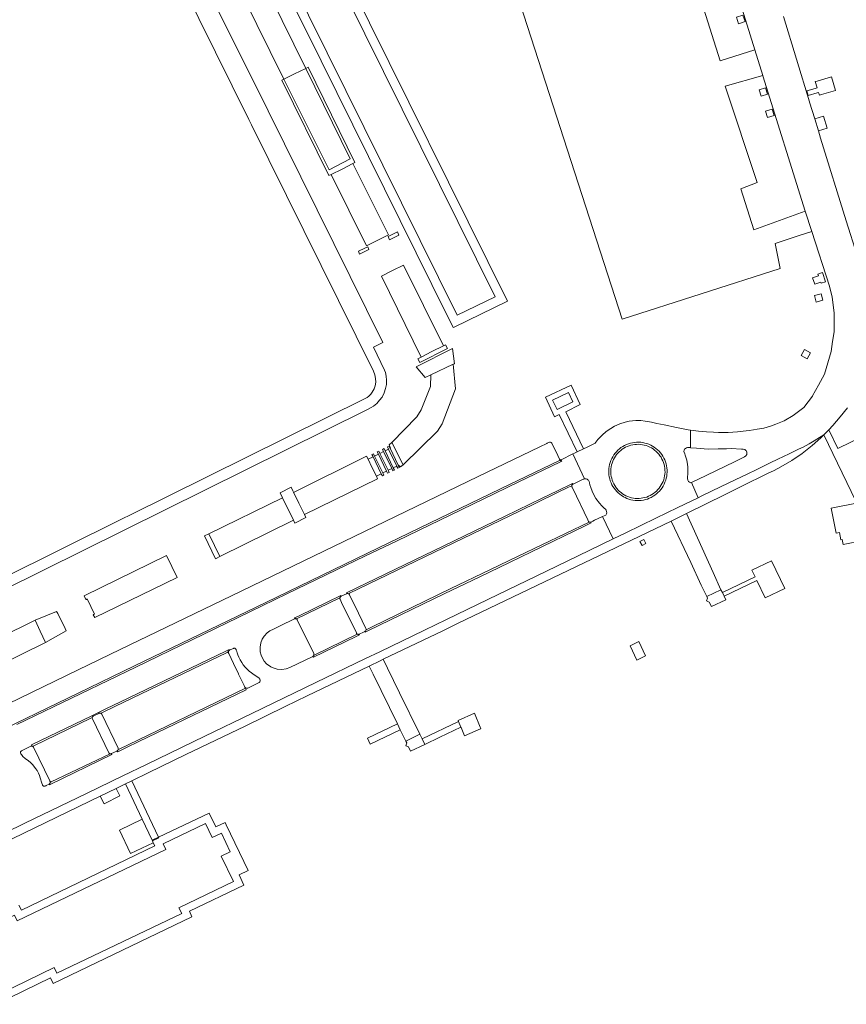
# Model space of a CAD drawing. Extents: x 148869 to 161638, y 453607 to 469810.
# Tile 94 of 256: x 152200 to 152398, y 461601 to 461837. Entities that reach past the tile are written whole.
import ezdxf

# ---------------------------------------------------------------- set-up
doc = ezdxf.new("R2010")
doc.units = 0
for name, color, linetype, lineweight in [('B-RO-VH-VERHARDING_GESLOTEN-GV', 251, 'CONTINUOUS', 18), ('B-RO-VH-VERHARDING_HALFVERHARDING-GV', 251, 'CONTINUOUS', 18), ('B-RO-VH-VERHARDING_OPEN-GV', 251, 'CONTINUOUS', 18)]:
    doc.layers.add(name, color=color, linetype=linetype, lineweight=lineweight)

msp = doc.modelspace()

# ---------------------------------------------------------------- linework, layer by layer
at = {"layer": 'B-RO-VH-VERHARDING_GESLOTEN-GV', "flags": 128}
for points in [[(152266.12, 461824.2), (152268.78, 461825.51), (152246.05, 461871.77), (152240.73, 461869.12), (152263.53, 461822.92)], [(152288.64, 461785.56), (152280.09, 461802.66), (152277.48, 461801.35), (152274.91, 461800.05), (152283.39, 461782.95)], [(152291.14, 461785.53), (152290.76, 461786.32), (152290.35, 461786.07), (152288.54, 461785.15), (152288.9, 461784.4)], [(152283.93, 461782.04), (152283.64, 461782.72), (152281.76, 461781.82), (152281.4, 461781.65), (152281.7, 461780.96)], [(152299.03, 461757.58), (152301.81, 461758.97), (152292.21, 461778.28), (152289.62, 461777), (152286.99, 461775.69), (152296.43, 461756.27)], [(152300.39, 461738.52), (152301.47, 461740.22), (152304.67, 461748.66), (152304.17, 461754.53), (152298.81, 461751.99), (152298.68, 461749.23), (152296.5, 461743.63), (152295.46, 461741.94), (152289.46, 461735.81), (152292.13, 461730.45)], [(152361.11, 461738.74), (152360.55, 461738.81), (152357.74, 461739.34), (152354.73, 461739.99), (152353.03, 461740.35), (152351.71, 461740.64), (152350.23, 461740.92), (152349.16, 461741.03), (152347.98, 461741.04), (152346.39, 461740.88), (152345.41, 461740.66), (152345.39, 461740.66), (152344.16, 461740.27), (152342.86, 461739.69), (152341.95, 461739.17), (152340.86, 461738.39), (152339.92, 461737.57), (152339.34, 461736.95), (152338.87, 461736.47), (152338.39, 461735.82), (152338.19, 461735.61), (152337.89, 461735.46), (152337.42, 461735.24), (152336.9, 461734.99), (152336.31, 461734.7), (152335.38, 461734.25), (152333.87, 461733.52), (152333.24, 461733.21), (152332.86, 461733.03), (152335.64, 461727.06), (152335.87, 461727.08), (152336.05, 461727.06), (152336.3, 461726.98), (152336.48, 461726.86), (152336.62, 461726.74), (152336.71, 461726.62), (152336.76, 461726.41), (152336.83, 461726.08), (152336.94, 461725.65), (152337.14, 461725.01), (152337.14, 461725), (152337.47, 461724.14), (152337.82, 461723.41), (152338.4, 461722.38), (152339.27, 461721.2), (152339.81, 461720.59), (152340.36, 461720.05), (152340.66, 461719.79), (152340.86, 461719.52), (152340.96, 461719.24), (152340.98, 461718.94), (152340.9, 461718.66), (152340.73, 461718.39), (152339.99, 461718.06), (152342.52, 461712.66), (152345.56, 461714.13), (152352.76, 461717.62), (152358.05, 461720.17), (152362.89, 461722.5), (152361.29, 461726.15), (152361.18, 461726.1), (152360.8, 461726.25), (152360.57, 461726.46), (152360.4, 461726.75), (152360.35, 461727.14), (152360.39, 461727.52), (152360.44, 461728.22), (152360.46, 461729.14), (152360.42, 461729.91), (152360.35, 461730.51), (152360.19, 461731.52), (152359.89, 461732.51), (152359.89, 461732.51), (152359.8, 461732.77), (152359.7, 461733.08), (152359.47, 461733.65), (152359.52, 461733.91), (152359.65, 461734.17), (152359.85, 461734.38), (152360.09, 461734.53), (152360.33, 461734.59), (152360.57, 461734.6), (152361.06, 461734.55), (152361.11, 461734.54)], [(152292.13, 461730.45), (152289.46, 461735.81), (152288.77, 461735.19), (152289.08, 461734.42), (152289.02, 461734.39), (152290.99, 461730.32), (152291.05, 461730.35), (152291.47, 461729.92)], [(152350.6, 461735.52), (152350.12, 461735.65), (152349.63, 461735.75), (152349.14, 461735.82), (152349.13, 461735.82), (152348.63, 461735.85), (152348.13, 461735.84), (152347.64, 461735.8), (152347.14, 461735.73), (152346.65, 461735.61), (152346.18, 461735.47), (152345.71, 461735.29), (152345.26, 461735.08), (152344.82, 461734.83), (152344.4, 461734.56), (152344.01, 461734.25), (152343.63, 461733.92), (152343.3, 461733.58), (152342.98, 461733.21), (152342.97, 461733.2), (152342.67, 461732.79), (152342.41, 461732.37), (152342.17, 461731.93), (152341.98, 461731.49), (152341.97, 461731.47), (152341.8, 461731), (152341.66, 461730.52), (152341.56, 461730.03), (152341.49, 461729.54), (152341.46, 461729.04), (152341.47, 461728.54), (152341.51, 461728.04), (152341.58, 461727.55), (152341.69, 461727.06), (152341.84, 461726.58), (152342.02, 461726.11), (152342.23, 461725.66), (152342.47, 461725.22), (152342.75, 461724.81), (152343.05, 461724.41), (152343.38, 461724.03), (152343.74, 461723.68), (152343.75, 461723.67), (152344.12, 461723.36), (152344.52, 461723.06), (152344.94, 461722.8), (152344.97, 461722.78), (152345.39, 461722.56), (152345.84, 461722.36), (152346.31, 461722.19), (152346.79, 461722.05), (152347.28, 461721.95), (152347.78, 461721.89), (152348.28, 461721.85), (152348.78, 461721.86), (152349.27, 461721.9), (152349.77, 461721.97), (152350.26, 461722.09), (152350.73, 461722.23), (152351.2, 461722.41), (152351.65, 461722.62), (152352.09, 461722.87), (152352.51, 461723.14), (152352.9, 461723.44), (152352.93, 461723.46), (152353.28, 461723.78), (152353.62, 461724.12), (152353.63, 461724.13), (152353.95, 461724.51), (152354.25, 461724.92), (152354.52, 461725.34), (152354.75, 461725.78), (152354.95, 461726.24), (152355.12, 461726.71), (152355.26, 461727.19), (152355.36, 461727.68), (152355.43, 461728.17), (152355.46, 461728.67), (152355.45, 461729.17), (152355.41, 461729.67), (152355.33, 461730.16), (152355.22, 461730.65), (152355.08, 461731.13), (152354.9, 461731.6), (152354.69, 461732.05), (152354.44, 461732.49), (152354.17, 461732.9), (152353.86, 461733.3), (152353.86, 461733.3), (152353.53, 461733.67), (152353.17, 461734.03), (152352.79, 461734.35), (152352.39, 461734.64), (152351.97, 461734.91), (152351.53, 461735.14), (152351.07, 461735.35)], [(152341.58, 461727.55), (152341.51, 461728.04), (152341.47, 461728.54), (152341.46, 461729.04), (152341.49, 461729.54), (152341.56, 461730.03), (152341.66, 461730.52), (152341.8, 461731), (152341.97, 461731.47), (152341.98, 461731.49), (152342.17, 461731.93), (152342.41, 461732.37), (152342.67, 461732.79), (152342.97, 461733.2), (152342.98, 461733.21), (152343.3, 461733.58), (152343.63, 461733.92), (152344.01, 461734.25), (152344.4, 461734.56), (152344.82, 461734.83), (152345.26, 461735.08), (152345.71, 461735.29), (152346.18, 461735.47), (152346.65, 461735.61), (152347.14, 461735.73), (152347.64, 461735.8), (152348.13, 461735.84), (152348.63, 461735.85), (152349.13, 461735.82), (152349.14, 461735.82), (152349.63, 461735.75), (152350.12, 461735.65), (152350.6, 461735.52), (152351.07, 461735.35), (152351.53, 461735.14), (152351.97, 461734.91), (152352.39, 461734.64), (152352.79, 461734.35), (152353.17, 461734.03), (152353.53, 461733.67), (152353.86, 461733.3), (152353.86, 461733.3), (152354.17, 461732.9), (152354.44, 461732.49), (152354.69, 461732.05), (152354.9, 461731.6), (152355.08, 461731.13), (152355.22, 461730.65), (152355.33, 461730.16), (152355.41, 461729.67), (152355.45, 461729.17), (152355.46, 461728.67), (152355.43, 461728.17), (152355.36, 461727.68), (152355.26, 461727.19), (152355.12, 461726.71), (152354.95, 461726.24), (152354.75, 461725.78), (152354.52, 461725.34), (152354.25, 461724.92), (152353.95, 461724.51), (152353.63, 461724.13), (152353.62, 461724.12), (152353.28, 461723.78), (152352.93, 461723.46), (152352.9, 461723.44), (152352.51, 461723.14), (152352.09, 461722.87), (152351.65, 461722.62), (152351.2, 461722.41), (152350.73, 461722.23), (152350.26, 461722.09), (152349.77, 461721.97), (152349.27, 461721.9), (152348.78, 461721.86), (152348.28, 461721.85), (152347.78, 461721.89), (152347.28, 461721.95), (152346.79, 461722.05), (152346.31, 461722.19), (152345.84, 461722.36), (152345.39, 461722.56), (152344.97, 461722.78), (152344.94, 461722.8), (152344.52, 461723.06), (152344.12, 461723.36), (152343.75, 461723.67), (152343.74, 461723.68), (152343.38, 461724.03), (152343.05, 461724.41), (152342.75, 461724.81), (152342.47, 461725.22), (152342.23, 461725.66), (152342.02, 461726.11), (152341.84, 461726.58), (152341.69, 461727.06)], [(152347.83, 461722.38), (152347.37, 461722.44), (152346.91, 461722.54), (152346.46, 461722.66), (152346.03, 461722.82), (152345.6, 461723.01), (152345.2, 461723.23), (152344.8, 461723.48), (152344.43, 461723.75), (152344.07, 461724.05), (152343.74, 461724.38), (152343.44, 461724.73), (152343.15, 461725.09), (152342.9, 461725.48), (152342.67, 461725.89), (152342.48, 461726.31), (152342.31, 461726.74), (152342.18, 461727.19), (152342.07, 461727.64), (152342, 461728.1), (152341.97, 461728.56), (152341.96, 461729.03), (152341.99, 461729.49), (152342.05, 461729.95), (152342.15, 461730.4), (152342.27, 461730.85), (152342.43, 461731.29), (152342.62, 461731.71), (152342.84, 461732.12), (152343.09, 461732.51), (152343.36, 461732.89), (152343.66, 461733.23), (152343.98, 461733.56), (152344.33, 461733.87), (152344.69, 461734.15), (152345.08, 461734.4), (152345.49, 461734.63), (152345.91, 461734.83), (152346.34, 461735), (152346.78, 461735.13), (152347.23, 461735.23), (152347.69, 461735.31), (152348.16, 461735.34), (152348.62, 461735.35), (152349.08, 461735.32), (152349.54, 461735.26), (152350, 461735.17), (152350.45, 461735.04), (152350.88, 461734.88), (152351.31, 461734.69), (152351.72, 461734.48), (152352.11, 461734.23), (152352.48, 461733.96), (152352.84, 461733.66), (152353.17, 461733.33), (152353.48, 461732.98), (152353.76, 461732.61), (152354.01, 461732.23), (152354.24, 461731.82), (152354.44, 461731.4), (152354.61, 461730.97), (152354.74, 461730.52), (152354.84, 461730.07), (152354.91, 461729.61), (152354.95, 461729.15), (152354.96, 461728.69), (152354.93, 461728.22), (152354.87, 461727.76), (152354.77, 461727.31), (152354.65, 461726.86), (152354.49, 461726.42), (152354.3, 461726), (152354.08, 461725.59), (152353.83, 461725.2), (152353.56, 461724.82), (152353.26, 461724.47), (152352.93, 461724.14), (152352.59, 461723.83), (152352.22, 461723.55), (152351.83, 461723.29), (152351.42, 461723.07), (152351.01, 461722.87), (152350.57, 461722.7), (152350.13, 461722.57), (152349.67, 461722.47), (152349.22, 461722.4), (152348.75, 461722.36), (152348.29, 461722.35)], [(152287.55, 461727.94), (152287.36, 461728.33), (152287.28, 461728.48), (152285.31, 461732.54), (152285.23, 461732.68), (152285.05, 461733.07), (152284.66, 461732.88), (152284.85, 461732.49), (152284.92, 461732.35), (152286.9, 461728.28), (152286.97, 461728.14), (152287.16, 461727.75)], [(152288.17, 461728.92), (152286.2, 461732.98), (152285.31, 461732.54), (152287.28, 461728.48)], [(152288.81, 461728.59), (152288.62, 461728.97), (152288.55, 461729.11), (152286.58, 461733.17), (152286.51, 461733.33), (152286.32, 461733.71), (152285.94, 461733.52), (152286.2, 461732.98), (152288.17, 461728.92), (152288.23, 461728.78), (152288.42, 461728.4)], [(152289.4, 461729.53), (152287.43, 461733.59), (152286.58, 461733.17), (152288.55, 461729.11)], [(152290.05, 461729.17), (152289.86, 461729.56), (152289.79, 461729.72), (152287.81, 461733.79), (152287.74, 461733.93), (152287.56, 461734.31), (152287.17, 461734.12), (152287.43, 461733.59), (152289.4, 461729.53), (152289.48, 461729.37), (152289.67, 461728.98)], [(152290.61, 461730.13), (152288.64, 461734.2), (152287.81, 461733.79), (152289.79, 461729.72)], [(152291.24, 461729.81), (152291.05, 461730.19), (152290.99, 461730.32), (152289.02, 461734.39), (152288.95, 461734.54), (152288.77, 461734.92), (152288.38, 461734.73), (152288.64, 461734.2), (152290.61, 461730.13), (152290.67, 461730), (152290.86, 461729.62)], [(152268.48, 461718.55), (152286.03, 461727.08), (152285.73, 461727.7), (152284.67, 461729.88), (152283.75, 461731.76), (152283.39, 461732.5), (152265.87, 461723.81), (152267.03, 461721.47), (152267.16, 461721.2)], [(152286.9, 461728.28), (152284.92, 461732.35), (152283.75, 461731.76), (152284.67, 461729.88), (152285.73, 461727.7)], [(152337.19, 461716.7), (152337.62, 461716.91), (152338.08, 461717.13), (152339.99, 461718.06), (152340.73, 461718.39), (152340.9, 461718.66), (152340.98, 461718.94), (152340.96, 461719.24), (152340.86, 461719.52), (152340.66, 461719.79), (152340.36, 461720.05), (152339.81, 461720.59), (152339.27, 461721.2), (152338.4, 461722.38), (152337.82, 461723.41), (152337.47, 461724.14), (152337.14, 461725), (152337.14, 461725.01), (152336.94, 461725.65), (152336.83, 461726.08), (152336.76, 461726.41), (152336.71, 461726.62), (152336.62, 461726.74), (152336.48, 461726.86), (152336.3, 461726.98), (152336.05, 461727.06), (152335.87, 461727.08), (152335.64, 461727.06), (152335.46, 461727), (152335.34, 461726.95), (152332.9, 461725.77), (152332.78, 461725.7), (152332.68, 461725.6), (152332.63, 461725.52), (152332.6, 461725.41), (152332.59, 461725.3), (152332.61, 461725.17), (152332.66, 461725.07), (152333.7, 461722.9), (152335.53, 461719.09), (152336.42, 461717.23), (152336.6, 461716.87), (152336.68, 461716.76), (152336.76, 461716.7), (152336.85, 461716.67), (152336.93, 461716.65), (152337.05, 461716.65)], [(152265.83, 461717.18), (152263.21, 461722.51), (152245.55, 461713.88), (152246.9, 461711.1), (152248.18, 461708.45)], [(152237.97, 461703.4), (152235.36, 461708.69), (152215.64, 461698.97), (152216.05, 461698.11), (152216.17, 461698.16), (152216.37, 461698.27), (152218.09, 461694.65), (152217.88, 461694.54), (152217.79, 461694.49), (152218.19, 461693.8), (152223.6, 461696.42)], [(152281.48, 461689.76), (152281.58, 461689.78), (152281.62, 461689.8), (152282.6, 461690.27), (152282.98, 461690.45), (152283.06, 461690.5), (152283.16, 461690.6), (152283.23, 461690.72), (152283.26, 461690.85), (152283.26, 461690.94), (152283.24, 461691.03), (152283.2, 461691.14), (152281.42, 461694.83), (152279.29, 461699.24), (152279.23, 461699.34), (152279.17, 461699.42), (152279.1, 461699.49), (152279.04, 461699.52), (152278.9, 461699.57), (152278.73, 461699.58), (152278.61, 461699.54), (152278.53, 461699.5), (152277.29, 461698.9), (152277.18, 461698.85), (152277.11, 461698.79), (152277.04, 461698.71), (152277, 461698.62), (152276.97, 461698.54), (152276.96, 461698.43), (152276.97, 461698.31), (152277.01, 461698.21), (152277.39, 461697.42), (152280.93, 461690.1), (152280.98, 461690), (152281.04, 461689.91), (152281.11, 461689.85), (152281.15, 461689.82), (152281.25, 461689.78), (152281.38, 461689.75)], [(152254.92, 461676.89), (152257.57, 461678.19), (152257.78, 461678.39), (152257.85, 461678.56), (152257.87, 461678.72), (152257.85, 461678.87), (152257.8, 461679), (152257.7, 461679.11), (152257.62, 461679.26), (152256.82, 461679.79), (152256.39, 461680.05), (152255.73, 461680.51), (152255.22, 461680.92), (152254.72, 461681.39), (152254.25, 461681.89), (152253.79, 461682.47), (152253.42, 461683), (152253.01, 461683.68), (152252.7, 461684.33), (152252.48, 461684.83), (152252.32, 461685.31), (152252.21, 461685.67), (152252.12, 461686.01), (152252.12, 461686.01), (152252.09, 461686.13), (152252.03, 461686.23), (152251.96, 461686.31), (152251.86, 461686.38), (152251.75, 461686.42), (152251.65, 461686.44), (152251.57, 461686.44), (152251.5, 461686.42), (152251.43, 461686.4), (152251.38, 461686.38), (152250.49, 461685.95), (152250.41, 461685.89), (152250.34, 461685.82), (152250.27, 461685.71), (152250.24, 461685.62), (152250.22, 461685.54), (152250.22, 461685.42), (152250.25, 461685.29), (152250.33, 461685.14), (152251.48, 461682.75), (152252.67, 461680.27), (152252.68, 461680.26), (152254.01, 461677.51), (152254.2, 461677.11), (152254.28, 461676.99), (152254.39, 461676.91), (152254.56, 461676.84), (152254.73, 461676.84)], [(152348.22, 461683.6), (152350.31, 461684.6), (152348.66, 461688.04), (152346.57, 461687.04)], [(152222.12, 461661.14), (152222.19, 461661.17), (152223.47, 461661.79), (152223.54, 461661.82), (152223.65, 461661.9), (152223.75, 461662.02), (152223.8, 461662.12), (152223.82, 461662.22), (152223.82, 461662.33), (152223.79, 461662.45), (152219.85, 461670.59), (152219.78, 461670.7), (152219.71, 461670.77), (152219.61, 461670.83), (152219.5, 461670.86), (152219.39, 461670.88), (152219.28, 461670.86), (152219.19, 461670.83), (152219.12, 461670.79), (152217.77, 461670.14), (152217.7, 461670.08), (152217.63, 461669.99), (152217.57, 461669.84), (152217.55, 461669.75), (152217.56, 461669.63), (152217.61, 461669.49), (152221.54, 461661.37), (152221.62, 461661.26), (152221.72, 461661.18), (152221.83, 461661.14), (152221.92, 461661.12), (152222.01, 461661.12)], [(152206.17, 461653.34), (152206.27, 461653.38), (152206.41, 461653.45), (152206.53, 461653.51), (152207.2, 461653.84), (152207.29, 461653.89), (152207.36, 461653.96), (152207.42, 461654.05), (152207.45, 461654.12), (152207.48, 461654.22), (152207.48, 461654.28), (152207.48, 461654.33), (152207.46, 461654.4), (152207.44, 461654.47), (152207.42, 461654.56), (152207.38, 461654.63), (152203.48, 461662.7), (152203.42, 461662.79), (152203.33, 461662.87), (152203.27, 461662.94), (152203.18, 461662.97), (152203.05, 461662.98), (152202.93, 461662.96), (152202.82, 461662.92), (152200.62, 461661.82), (152200.48, 461661.72), (152200.39, 461661.59), (152200.35, 461661.48), (152200.34, 461661.36), (152200.36, 461661.24), (152200.42, 461661.13), (152200.57, 461660.94), (152200.79, 461660.68), (152200.95, 461660.49), (152201.48, 461659.99), (152202.28, 461659.43), (152202.76, 461659.02), (152203.21, 461658.58), (152203.59, 461658.15), (152203.99, 461657.63), (152204.33, 461657.09), (152204.66, 461656.48), (152204.9, 461655.94), (152205.1, 461655.39), (152205.24, 461654.92), (152205.32, 461654.57), (152205.47, 461654.11), (152205.62, 461653.65), (152205.66, 461653.57), (152205.7, 461653.5), (152205.77, 461653.44), (152205.86, 461653.38), (152205.95, 461653.35), (152206.05, 461653.33)]]:
    msp.add_lwpolyline(points, close=True, dxfattribs=at)
for points in [[(152227.14, 461869.86), (152255.15, 461813.26), (152255.8, 461811.96), (152285.04, 461752.85), (152285.39, 461751.99), (152285.55, 461751.12), (152285.56, 461750.25), (152285.42, 461749.39), (152285.17, 461748.63), (152284.73, 461747.84), (152284.39, 461747.39), (152283.88, 461746.89), (152283.48, 461746.55), (152283.06, 461746.3), (152226.39, 461718.24), (152225.07, 461717.6), (152165.98, 461688.31)], [(152166.89, 461685.89), (152283.46, 461743.65), (152284.48, 461744.14), (152285.06, 461744.52), (152285.82, 461745.16), (152286.17, 461745.53), (152286.51, 461745.9), (152287.09, 461746.68), (152287.58, 461747.68), (152287.92, 461748.71), (152288.14, 461749.7), (152288.15, 461750.73), (152288.08, 461751.68), (152287.89, 461752.54), (152287.7, 461753.14), (152285.04, 461758.65), (152287.24, 461759.74), (152259.76, 461815.32), (152247.41, 461840.22)]]:
    msp.add_lwpolyline(points, dxfattribs=at)
at = {"layer": 'B-RO-VH-VERHARDING_HALFVERHARDING-GV', "flags": 128}
for points in [[(152252.96, 461894.22), (152243.93, 461889.74), (152249.03, 461879.45), (152248.17, 461879.04), (152255.2, 461864.86), (152256.09, 461865.27), (152305.14, 461766.29), (152314.18, 461770.73), (152265.1, 461869.81), (152266.01, 461870.24), (152258.98, 461884.4), (152258.05, 461883.96)], [(152298.81, 461751.99), (152304.17, 461754.53), (152304.48, 461754.68), (152303.98, 461758.3), (152303.02, 461757.88), (152296.35, 461754.5), (152295.27, 461753.94), (152297.45, 461751.34)], [(152265.87, 461723.81), (152265.83, 461723.89), (152265.69, 461724.16), (152265.27, 461725.03), (152262.64, 461723.67), (152263.21, 461722.51), (152265.83, 461717.18), (152266.19, 461716.46), (152268.83, 461717.81), (152268.48, 461718.55), (152267.16, 461721.2), (152267.03, 461721.47)], [(152211.29, 461690.59), (152211.05, 461691.16), (152209.34, 461694.77), (152209, 461695.26), (152203.86, 461693.17), (152205.1, 461690.51), (152206.35, 461687.83)], [(152206.35, 461687.83), (152205.1, 461690.51), (152203.86, 461693.17), (152186.71, 461684.68), (152187.97, 461682.08), (152189.26, 461679.43)]]:
    msp.add_lwpolyline(points, close=True, dxfattribs=at)
msp.add_lwpolyline([(152314.96, 461857.36), (152344.66, 461765.33), (152382.58, 461777.48), (152381.35, 461783.47), (152386.89, 461785.31), (152390.15, 461786.39), (152390.16, 461786.39), (152388.59, 461791.22), (152388.59, 461791.22), (152376.3, 461786.82), (152373.13, 461796.61), (152377.04, 461798.11), (152369.41, 461821.26), (152378.39, 461823.76), (152378.4, 461823.76), (152376.49, 461829.91), (152376.49, 461829.91), (152368.17, 461827.29), (152356.76, 461863.51)], dxfattribs=at)
at = {"layer": 'B-RO-VH-VERHARDING_OPEN-GV', "flags": 128}
for points in [[(152252.64, 461899.91), (152241.54, 461894.42), (152239.71, 461893.5), (152235.67, 461891.47), (152235.62, 461891.45), (152236.17, 461890.3), (152237.93, 461886.76), (152238.07, 461886.83), (152241.95, 461888.77), (152245.64, 461881.34), (152244.75, 461880.91), (152254.64, 461861), (152255.55, 461861.43), (152272.44, 461827.31), (152298.99, 461773.7), (152304.12, 461763.34), (152304.35, 461763.45), (152317.15, 461769.67), (152279.33, 461846.05), (152278.63, 461847.45), (152268.52, 461867.87), (152269.42, 461868.34), (152259.52, 461888.28), (152258.62, 461887.84)], [(152243.93, 461889.74), (152252.96, 461894.22), (152258.05, 461883.96), (152258.98, 461884.4), (152266.01, 461870.24), (152265.1, 461869.81), (152314.18, 461770.73), (152305.14, 461766.29), (152256.09, 461865.27), (152255.2, 461864.86), (152248.17, 461879.04), (152249.03, 461879.45)], [(152372.6, 461836.22), (152374.19, 461836.73), (152373.67, 461838.29), (152372.11, 461837.79)], [(152277.48, 461801.35), (152280.09, 461802.66), (152280.57, 461802.94), (152269.33, 461825.77), (152268.78, 461825.51), (152279.47, 461803.8), (152274.36, 461801.21), (152263.53, 461822.92), (152263.04, 461822.66), (152274.33, 461799.78), (152274.91, 461800.05)], [(152395.88, 461820.18), (152394.88, 461823.47), (152391.47, 461822.47), (152391, 461822.34), (152391.46, 461820.83), (152390.99, 461820.69), (152389, 461820.09), (152389.32, 461819.01), (152391.47, 461819.66), (152391.79, 461819.75), (152392, 461819.05), (152392.53, 461819.21)], [(152378, 461818.8), (152379.55, 461819.3), (152379.08, 461820.85), (152377.51, 461820.36)], [(152379.58, 461813.72), (152381.12, 461814.2), (152380.66, 461815.72), (152379.1, 461815.27)], [(152393.88, 461811.16), (152393, 461814.03), (152390.88, 461813.38), (152390.88, 461813.38), (152391.76, 461810.52), (152391.77, 461810.52)], [(152392.75, 461776.53), (152391.65, 461776.18), (152391.81, 461775.79), (152390.37, 461775.31), (152390.87, 461773.76), (152392.32, 461774.25), (152392.4, 461773.96), (152393.48, 461774.32)], [(152391.26, 461769.45), (152392.83, 461769.88), (152392.41, 461771.44), (152390.85, 461771.03)], [(152302.81, 461758.33), (152302.31, 461759.22), (152301.81, 461758.97), (152299.03, 461757.58), (152296.43, 461756.27), (152295.64, 461755.88), (152296.11, 461754.97)], [(152389.04, 461755.85), (152389.84, 461757.28), (152388.41, 461758.08), (152387.62, 461756.66)], [(152332.44, 461749.51), (152326.26, 461746.63), (152328.42, 461741.97), (152329.54, 461742.51), (152333.87, 461733.52), (152335.38, 461734.25), (152331.14, 461743.17), (152334.61, 461744.93)], [(152327.98, 461745.97), (152331.79, 461747.79), (152332.87, 461745.53), (152329.06, 461743.71)], [(152279.25, 461699.63), (152320.04, 461719.34), (152329.05, 461723.69), (152331.84, 461725.04), (152332.6, 461725.41), (152332.63, 461725.52), (152332.68, 461725.6), (152332.78, 461725.7), (152332.9, 461725.77), (152332.81, 461725.95), (152329.19, 461724.21), (152325.46, 461722.4), (152316.59, 461718.13), (152301.9, 461711.03), (152278.52, 461699.73), (152278.61, 461699.54), (152278.73, 461699.58), (152278.9, 461699.57), (152279.04, 461699.52)], [(152329.05, 461723.69), (152320.04, 461719.34), (152279.25, 461699.63), (152279.04, 461699.52), (152279.1, 461699.49), (152279.17, 461699.42), (152279.23, 461699.34), (152279.29, 461699.24), (152281.42, 461694.83), (152283.2, 461691.14), (152283.24, 461691.03), (152283.26, 461690.94), (152283.26, 461690.85), (152284.71, 461691.55), (152303.6, 461700.73), (152312.96, 461705.26), (152319.72, 461708.52), (152336.76, 461716.7), (152336.68, 461716.76), (152336.6, 461716.87), (152336.42, 461717.23), (152335.53, 461719.09), (152333.7, 461722.9), (152332.66, 461725.07), (152332.61, 461725.17), (152332.59, 461725.3), (152332.6, 461725.41), (152331.84, 461725.04)], [(152368.39, 461700.46), (152366.53, 461704.6), (152360.14, 461718.76), (152356.45, 461716.93), (152361.12, 461706.98), (152363.67, 461701.55), (152364.97, 461698.83)], [(152336.93, 461716.65), (152336.85, 461716.67), (152336.76, 461716.7), (152319.72, 461708.52), (152312.96, 461705.26), (152303.6, 461700.73), (152284.71, 461691.55), (152283.26, 461690.85), (152283.23, 461690.72), (152283.16, 461690.6), (152283.06, 461690.5), (152282.98, 461690.45), (152283.05, 461690.3), (152283.81, 461690.67), (152301.98, 461699.45), (152310.51, 461703.56), (152317.62, 461707.01), (152322.9, 461709.56), (152335.78, 461715.79), (152336.73, 461716.25), (152336.75, 461716.26), (152337.26, 461716.5), (152337.19, 461716.7), (152337.05, 461716.65)], [(152248.18, 461708.45), (152246.9, 461711.1), (152245.55, 461713.88), (152244.48, 461713.36), (152247.11, 461707.92)], [(152349.47, 461711.07), (152350.38, 461711.54), (152349.88, 461712.48), (152348.95, 461712.03)], [(152368.72, 461699.77), (152369.14, 461698.91), (152377.01, 461702.69), (152379.01, 461698.53), (152383.72, 461700.8), (152380.53, 461707.43), (152375.82, 461705.17), (152376.59, 461703.55)], [(152364.97, 461698.83), (152365.14, 461698.46), (152364.89, 461697.78), (152365.59, 461697.52), (152366.12, 461696.44), (152369.54, 461698.07), (152369.14, 461698.91), (152368.72, 461699.77), (152368.39, 461700.46)], [(152276.97, 461698.54), (152277, 461698.62), (152277.04, 461698.71), (152277.11, 461698.79), (152277.18, 461698.85), (152277.29, 461698.9), (152277.2, 461699.09), (152267.17, 461694.24), (152266.05, 461693.7), (152266.14, 461693.51), (152266.21, 461693.53), (152266.32, 461693.55), (152266.43, 461693.54), (152266.49, 461693.52), (152266.57, 461693.48), (152266.58, 461693.52)], [(152270.76, 461684.8), (152281.15, 461689.82), (152281.11, 461689.85), (152281.04, 461689.91), (152280.98, 461690), (152280.93, 461690.1), (152277.39, 461697.42), (152277.01, 461698.21), (152276.97, 461698.31), (152276.96, 461698.43), (152276.97, 461698.54), (152266.58, 461693.52), (152266.57, 461693.48), (152266.63, 461693.44), (152266.71, 461693.37), (152266.76, 461693.28), (152270.69, 461685.15), (152270.73, 461685.02), (152270.73, 461684.91), (152270.71, 461684.8)], [(152281.25, 461689.78), (152281.15, 461689.82), (152270.76, 461684.8), (152270.71, 461684.8), (152270.68, 461684.72), (152270.64, 461684.65), (152270.59, 461684.59), (152270.52, 461684.53), (152270.49, 461684.51), (152270.6, 461684.28), (152280.89, 461689.26), (152281.69, 461689.64), (152281.62, 461689.8), (152281.58, 461689.78), (152281.48, 461689.76), (152281.38, 461689.75)], [(152251.38, 461686.38), (152251.43, 461686.4), (152251.5, 461686.42), (152251.57, 461686.44), (152251.65, 461686.44), (152251.75, 461686.42), (152251.86, 461686.38), (152251.96, 461686.31), (152252.03, 461686.23), (152252.09, 461686.13), (152252.12, 461686.01), (152252.12, 461686.01), (152252.21, 461685.67), (152252.32, 461685.31), (152252.48, 461684.83), (152252.7, 461684.33), (152253.01, 461683.68), (152253.42, 461683), (152253.79, 461682.47), (152254.25, 461681.89), (152254.72, 461681.39), (152255.22, 461680.92), (152255.73, 461680.51), (152256.39, 461680.05), (152256.82, 461679.79), (152257.62, 461679.26), (152257.7, 461679.11), (152257.8, 461679), (152257.85, 461678.87), (152257.87, 461678.72), (152257.85, 461678.56), (152257.78, 461678.39), (152257.57, 461678.19), (152254.92, 461676.89), (152254.73, 461676.84), (152254.56, 461676.84), (152254.39, 461676.91), (152254.32, 461676.86), (152254.5, 461676.5), (152230.91, 461665.1), (152228.75, 461664.06), (152225.8, 461662.63), (152223.67, 461661.6), (152223.54, 461661.82), (152223.47, 461661.79), (152222.19, 461661.17), (152222.3, 461660.94), (152207.28, 461653.68), (152207.2, 461653.84), (152206.53, 461653.51), (152206.41, 461653.45), (152206.27, 461653.38), (152206.17, 461653.34), (152206.05, 461653.33), (152205.95, 461653.35), (152205.86, 461653.38), (152205.77, 461653.44), (152205.7, 461653.5), (152205.66, 461653.57), (152205.62, 461653.65), (152205.47, 461654.11), (152205.32, 461654.57), (152205.24, 461654.92), (152205.1, 461655.39), (152204.9, 461655.94), (152204.66, 461656.48), (152204.33, 461657.09), (152203.99, 461657.63), (152203.59, 461658.15), (152203.21, 461658.58), (152202.76, 461659.02), (152202.28, 461659.43), (152201.48, 461659.99), (152200.95, 461660.49), (152200.79, 461660.68), (152200.57, 461660.94), (152200.42, 461661.13), (152200.36, 461661.24), (152200.34, 461661.36), (152200.35, 461661.48), (152200.39, 461661.59), (152200.48, 461661.72), (152200.62, 461661.82), (152202.82, 461662.92), (152202.93, 461662.96), (152203.05, 461662.98), (152203.18, 461662.97), (152203.09, 461663.04), (152202.99, 461663.24), (152217.5, 461670.25), (152219.09, 461671.02), (152221.02, 461671.95), (152224.19, 461673.49), (152249.61, 461685.73), (152250.4, 461686.14), (152250.49, 461685.95)], [(152219.84, 461670.92), (152222.99, 461672.44), (152249.91, 461685.45), (152250.24, 461685.62), (152250.27, 461685.71), (152250.34, 461685.82), (152250.41, 461685.89), (152250.49, 461685.95), (152250.4, 461686.14), (152249.61, 461685.73), (152224.19, 461673.49), (152221.02, 461671.95), (152219.09, 461671.02), (152217.5, 461670.25), (152202.99, 461663.24), (152203.09, 461663.04), (152203.18, 461662.97), (152203.27, 461662.94), (152203.54, 461663.04), (152217.22, 461669.66), (152217.57, 461669.84), (152217.63, 461669.99), (152217.7, 461670.08), (152217.77, 461670.14), (152219.12, 461670.79), (152219.19, 461670.83), (152219.28, 461670.86), (152219.39, 461670.88), (152219.5, 461670.86), (152219.61, 461670.83)], [(152223.86, 461662.14), (152254.32, 461676.86), (152254.39, 461676.91), (152254.28, 461676.99), (152254.2, 461677.11), (152254.01, 461677.51), (152252.68, 461680.26), (152252.67, 461680.27), (152251.48, 461682.75), (152250.33, 461685.14), (152250.25, 461685.29), (152250.22, 461685.42), (152250.22, 461685.54), (152250.24, 461685.62), (152249.91, 461685.45), (152222.99, 461672.44), (152219.84, 461670.92), (152219.61, 461670.83), (152219.71, 461670.77), (152219.78, 461670.7), (152219.85, 461670.59), (152223.79, 461662.45), (152223.82, 461662.33), (152223.82, 461662.22), (152223.8, 461662.12)], [(152288.38, 461681.65), (152287.38, 461683.78), (152287.38, 461683.78), (152286.66, 461683.44), (152283.99, 461682.15), (152284.71, 461680.71), (152284.96, 461680.2), (152290.78, 461668.29), (152291.46, 461666.89), (152292.79, 461664.19), (152296.18, 461665.8), (152291.25, 461675.72)], [(152225.8, 461662.63), (152228.75, 461664.06), (152230.91, 461665.1), (152254.5, 461676.5), (152254.32, 461676.86), (152223.86, 461662.14), (152223.8, 461662.12), (152223.75, 461662.02), (152223.65, 461661.9), (152223.54, 461661.82), (152223.67, 461661.6)], [(152217.61, 461669.49), (152217.56, 461669.63), (152217.55, 461669.75), (152217.57, 461669.84), (152217.22, 461669.66), (152203.54, 461663.04), (152203.27, 461662.94), (152203.33, 461662.87), (152203.42, 461662.79), (152203.48, 461662.7), (152207.38, 461654.63), (152207.42, 461654.56), (152207.44, 461654.47), (152207.46, 461654.4), (152207.48, 461654.33), (152207.48, 461654.28), (152207.48, 461654.22), (152207.71, 461654.4), (152221.83, 461661.14), (152221.72, 461661.18), (152221.62, 461661.26), (152221.54, 461661.37)], [(152309.23, 461670.85), (152305.34, 461669.14), (152305.45, 461668.87), (152306.02, 461667.49), (152306.05, 461667.43), (152306.87, 461665.43), (152310.71, 461667.11), (152310.81, 461667.16), (152310.66, 461667.52)], [(152291.46, 461666.89), (152290.78, 461668.29), (152283.61, 461664.86), (152284.27, 461663.46)], [(152305.45, 461668.87), (152296.69, 461664.75), (152297.34, 461663.39), (152300.95, 461665.13), (152306.02, 461667.49)], [(152297.34, 461663.39), (152296.69, 461664.75), (152296.18, 461665.8), (152292.79, 461664.19), (152293, 461663.74), (152292.77, 461663.07), (152293.44, 461662.82), (152293.94, 461661.79)], [(152222.19, 461661.17), (152222.12, 461661.14), (152222.01, 461661.12), (152221.92, 461661.12), (152221.83, 461661.14), (152207.71, 461654.4), (152207.48, 461654.22), (152207.45, 461654.12), (152207.42, 461654.05), (152207.36, 461653.96), (152207.29, 461653.89), (152207.2, 461653.84), (152207.28, 461653.68), (152222.3, 461660.94)], [(152224.2, 461651.02), (152223.3, 461652.82), (152219.46, 461650.97), (152220.42, 461649.11)], [(152233.46, 461641.13), (152227.05, 461654.64), (152227.05, 461654.63), (152225.51, 461653.89), (152229.54, 461645.42), (152231.91, 461640.4)], [(152235.19, 461638.16), (152234.54, 461639.53), (152244.75, 461644.4), (152246.37, 461641.04), (152248.54, 461642.07), (152250.66, 461637.64), (152248.5, 461636.6), (152251.44, 461630.47), (152238.37, 461624.2), (152239.02, 461622.84), (152209.1, 461608.48), (152208.45, 461609.84), (152195.38, 461603.56), (152188.7, 461617.47), (152198.93, 461622.39), (152199.58, 461621.04)], [(152232.21, 461639.77), (152231.98, 461640.26), (152231.91, 461640.4), (152229.54, 461645.42), (152224.13, 461642.8), (152226.75, 461637.19)], [(152231.91, 461640.4), (152231.98, 461640.26), (152233.52, 461640.99), (152233.46, 461641.13)]]:
    msp.add_lwpolyline(points, close=True, dxfattribs=at)
for points in [[(152365.25, 461866.26), (152376.49, 461829.91), (152376.49, 461829.91), (152378.4, 461823.76), (152378.39, 461823.76), (152378.39, 461823.75), (152388.59, 461791.22), (152388.59, 461791.22), (152390.16, 461786.39), (152390.15, 461786.39), (152390.15, 461786.39), (152394.42, 461773.25), (152395.04, 461770.66), (152395.52, 461766.9), (152395.55, 461762.37), (152395.55, 461762.36), (152395.17, 461760.01), (152395.17, 461760), (152394.8, 461757.64), (152394.8, 461757.64), (152393.2, 461752.15), (152393.2, 461752.15), (152391.8, 461749.53), (152391.79, 461749.52), (152390.32, 461746.94), (152390.32, 461746.93), (152388.25, 461744.18), (152388.25, 461744.18), (152385.69, 461742.28), (152383.57, 461740.99), (152381.57, 461740.16), (152380.26, 461739.66), (152378.67, 461739.25), (152377.09, 461738.94), (152376.2, 461738.8), (152375.15, 461738.64), (152373.02, 461738.39), (152372.39, 461738.34), (152371.24, 461738.26), (152370.08, 461738.21), (152368.97, 461738.19), (152367.78, 461738.19), (152366.63, 461738.22), (152364.89, 461738.31), (152363.01, 461738.48), (152361.11, 461738.74), (152361.11, 461734.54), (152362.51, 461734.4), (152365.34, 461734.2), (152367.74, 461734.24), (152369.74, 461734.28), (152370.86, 461734.32), (152373.28, 461734.2), (152373.7, 461734.22), (152374.11, 461734.09), (152374.39, 461733.85), (152374.39, 461733.84), (152374.4, 461733.83), (152374.58, 461733.46), (152374.56, 461732.94), (152374.56, 461732.93), (152374.56, 461732.92), (152374.36, 461732.58), (152374.04, 461732.33), (152371.63, 461731.16), (152362.86, 461726.93), (152361.93, 461726.47), (152361.29, 461726.15), (152362.89, 461722.5), (152363.67, 461722.88), (152368.46, 461725.19), (152373.31, 461727.54), (152374.54, 461728.12), (152377.11, 461729.37), (152380.18, 461730.87), (152382.04, 461731.75), (152384.74, 461733.05), (152386.98, 461734.15), (152388.09, 461734.7), (152389.56, 461735.46), (152390.77, 461736.15), (152392.06, 461736.95), (152392.43, 461737.21), (152393.09, 461737.64), (152393.1, 461737.65), (152393.1, 461737.65), (152394.24, 461738.81), (152394.25, 461738.81), (152395.2, 461739.83), (152397.02, 461741.92), (152398.73, 461744.1)], [(152401.03, 461780.65), (152398.4, 461788.97), (152392.3, 461808.78), (152392.3, 461808.79), (152392.29, 461808.8), (152391.76, 461810.51), (152391.76, 461810.52), (152390.88, 461813.38), (152389.64, 461817.42), (152389.64, 461817.42), (152389.63, 461817.45), (152383.36, 461837.91)], [(152408.71, 461740.35), (152396.42, 461734.35), (152394.25, 461738.81), (152394.24, 461738.81), (152393.1, 461737.65), (152400.77, 461721.72)], [(152195.85, 461639.56), (152219.46, 461650.97), (152223.3, 461652.82), (152225.51, 461653.89), (152225.51, 461653.89), (152227.05, 461654.63), (152227.05, 461654.64), (152231, 461656.55), (152240.04, 461660.94), (152254.23, 461667.79), (152263.84, 461672.44), (152269.1, 461675.01), (152283.99, 461682.15), (152286.66, 461683.44), (152287.38, 461683.78), (152301.65, 461690.63), (152305.22, 461692.34), (152356.45, 461716.93), (152360.14, 461718.76), (152369.36, 461723.3), (152373.37, 461725.29), (152379.52, 461728.32), (152379.53, 461728.33), (152381.15, 461729.09), (152382.76, 461729.92), (152385.36, 461731.46), (152387.86, 461733.17), (152390.24, 461735.03), (152392.33, 461736.91), (152392.49, 461737.05), (152393.09, 461737.64), (152392.43, 461737.21), (152392.06, 461736.95), (152390.77, 461736.15), (152389.56, 461735.46), (152388.09, 461734.7), (152386.98, 461734.15), (152384.74, 461733.05), (152382.04, 461731.75), (152380.18, 461730.87), (152377.11, 461729.37), (152374.54, 461728.12), (152373.31, 461727.54), (152368.46, 461725.19), (152363.67, 461722.88), (152362.89, 461722.5), (152358.05, 461720.17), (152352.76, 461717.62), (152345.56, 461714.13), (152342.52, 461712.66), (152336.79, 461709.89), (152326.5, 461704.92), (152312.5, 461698.16), (152302.56, 461693.35), (152297.24, 461690.79), (152286.53, 461685.6), (152283.11, 461683.95), (152271.2, 461678.19), (152255.84, 461670.77), (152244.6, 461665.34), (152230.6, 461658.57), (152224.88, 461655.81), (152216.2, 461651.61), (152201.38, 461644.45), (152186.98, 461637.49)], [(152191.67, 461664.8), (152214.18, 461675.68), (152227.69, 461682.21), (152259.2, 461697.44), (152286.2, 461710.51), (152315.48, 461724.66), (152329.63, 461731.5), (152329.94, 461731.59), (152329.79, 461731.64), (152329.68, 461731.81), (152329.26, 461732.65), (152327.81, 461735.65), (152327.66, 461735.8), (152327.52, 461735.87), (152327.36, 461735.88), (152327.22, 461735.86), (152326.69, 461735.6), (152326.6, 461735.56), (152324.91, 461734.74), (152310.17, 461727.62), (152282.87, 461714.43), (152250.98, 461699.02), (152224.25, 461686.11), (152214.16, 461681.28), (152191.7, 461670.37)], [(152186.98, 461637.49), (152201.38, 461644.45), (152216.2, 461651.61), (152224.88, 461655.81), (152230.6, 461658.57), (152244.6, 461665.34), (152255.84, 461670.77), (152271.2, 461678.19), (152283.11, 461683.95), (152286.53, 461685.6), (152297.24, 461690.79), (152302.56, 461693.35), (152312.5, 461698.16), (152326.5, 461704.92), (152336.79, 461709.89), (152342.52, 461712.66), (152339.99, 461718.06), (152338.08, 461717.13), (152337.62, 461716.91), (152337.19, 461716.7), (152337.26, 461716.5), (152336.75, 461716.26), (152336.73, 461716.25), (152335.78, 461715.79), (152322.9, 461709.56), (152317.62, 461707.01), (152310.51, 461703.56), (152301.98, 461699.45), (152283.81, 461690.67), (152283.05, 461690.3), (152282.98, 461690.45), (152282.6, 461690.27), (152281.62, 461689.8), (152281.69, 461689.64), (152280.89, 461689.26), (152270.6, 461684.28), (152270.49, 461684.51), (152270.44, 461684.49), (152270.44, 461684.48), (152264.98, 461681.85), (152264.12, 461681.53), (152263.05, 461681.36), (152261.92, 461681.43), (152260.94, 461681.71), (152260.37, 461681.99), (152259.39, 461682.71), (152258.83, 461683.33), (152258.82, 461683.34), (152258.81, 461683.36), (152258.31, 461684.18), (152258.06, 461684.76), (152257.83, 461685.57), (152257.81, 461686.68), (152257.98, 461687.71), (152258.33, 461688.59), (152258.79, 461689.34), (152259.52, 461690.12), (152260.17, 461690.6), (152261.04, 461691.05), (152262.63, 461691.83), (152262.66, 461691.84), (152266.1, 461693.5), (152266.14, 461693.51), (152266.05, 461693.7), (152267.17, 461694.24), (152277.2, 461699.09), (152277.29, 461698.9), (152278.53, 461699.5), (152278.61, 461699.54), (152278.52, 461699.73), (152301.9, 461711.03), (152316.59, 461718.13), (152325.46, 461722.4), (152329.19, 461724.21), (152332.81, 461725.95), (152332.9, 461725.77), (152335.34, 461726.95), (152335.46, 461727), (152335.64, 461727.06), (152332.86, 461733.03), (152330.06, 461731.63), (152329.94, 461731.59), (152329.63, 461731.5), (152329.65, 461731.48), (152329.72, 461731.44), (152329.87, 461731.4), (152330, 461731.4), (152330.13, 461731.44), (152330.18, 461731.32), (152329.7, 461731.09), (152319.86, 461726.34), (152311.35, 461722.23), (152290.68, 461712.23), (152283.13, 461708.58), (152264.26, 461699.47), (152255.37, 461695.17), (152241.52, 461688.46), (152228.02, 461681.93), (152214.76, 461675.52), (152199.46, 461668.12)], [(152199.46, 461668.12), (152214.76, 461675.52), (152228.02, 461681.93), (152241.52, 461688.46), (152255.37, 461695.17), (152264.26, 461699.47), (152283.13, 461708.58), (152290.68, 461712.23), (152311.35, 461722.23), (152319.86, 461726.34), (152329.7, 461731.09), (152330.18, 461731.32), (152330.13, 461731.44), (152330, 461731.4), (152329.87, 461731.4), (152329.72, 461731.44), (152329.65, 461731.48), (152329.63, 461731.5), (152315.48, 461724.66), (152286.2, 461710.51), (152259.2, 461697.44), (152227.69, 461682.21), (152214.18, 461675.68), (152191.67, 461664.8)], [(152400.86, 461721.23), (152394.83, 461720.05), (152396.01, 461714.04), (152396.8, 461714.2), (152397.14, 461712.43), (152397.44, 461712.49), (152397.67, 461711.31), (152402.43, 461712.24)], [(152194.52, 461601.05), (152207.56, 461607.4), (152208.22, 461606.05), (152241.49, 461622), (152240.86, 461623.36), (152253.96, 461629.61), (152252.8, 461632.07), (152254.94, 461633.12), (152249.69, 461644.08), (152249.42, 461644.64), (152247.23, 461643.62), (152245.64, 461646.91), (152233.46, 461641.13), (152233.52, 461640.99), (152231.98, 461640.26), (152232.21, 461639.77), (152232.57, 461639.02), (152200.56, 461623.64), (152199.97, 461624.86)]]:
    msp.add_lwpolyline(points, dxfattribs=at)

doc.saveas('drawing.dxf')
